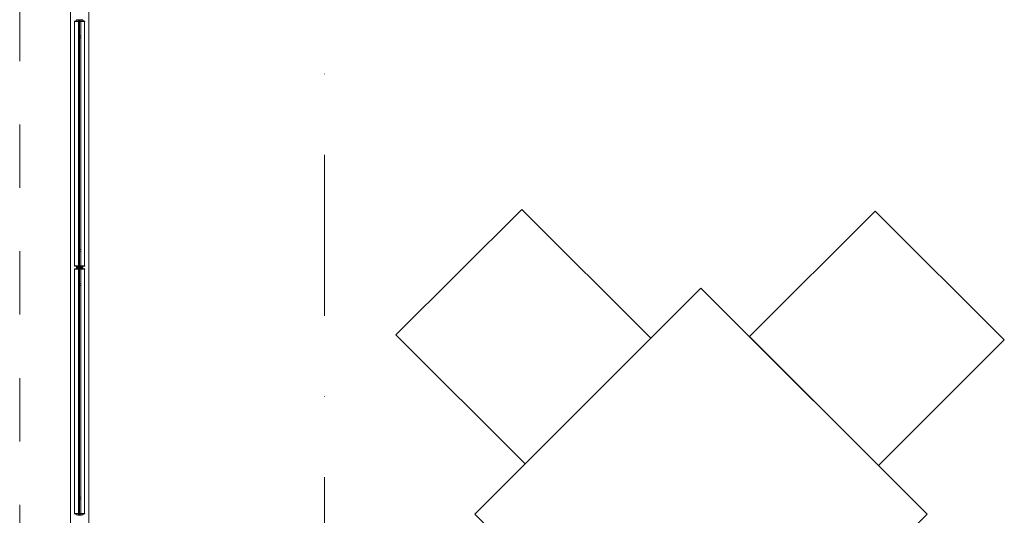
# Model space of a CAD drawing. Header units: metres. Extents: x 10441 to 19716, y -6570 to 1447.
# Tile 10 of 57: x 15756 to 16144, y -4958 to -4762. Entities that reach past the tile are written whole.
import ezdxf
from ezdxf.enums import TextEntityAlignment as Align

# ---------------------------------------------------------------- set-up
doc = ezdxf.new("R2010")
doc.units = ezdxf.units.M
doc.header["$MEASUREMENT"] = 0
doc.linetypes.add('8', pattern=[0.5, 0.25, -0.25])
doc.linetypes.add('DASHDOT', pattern=[25.4, 12.7, -6.35, 0, -6.35])
doc.layers.get('0').update_dxf_attribs({"color": 8})
for name, color, linetype, lineweight in [('#elektryczne', 8, 'Continuous', 20), ('A_B.CIENKIE', 8, 'Continuous', 9), ('A_OSIE', 8, 'Continuous', 13), ('A_OZACZENIE DRZWI', 8, 'Continuous', 13), ('A_OZNACZENIA OKIEN', 8, 'Continuous', 13), ('A_STOLARKA', 8, 'Continuous', 5)]:
    doc.layers.add(name, color=color, linetype=linetype, lineweight=lineweight)
doc.styles.add('m1_romans', font='romans.shx', dxfattribs={"width": 0.8})

# ---------------------------------------------------------------- blocks, each defined once
blk = doc.blocks.new('podkład')
at = {"color": 8}
for p, q in [((11771.22, -2592.2), (11721.7, -2641.71)), ((11822.04, -2643.02), (11771.22, -2592.2)), ((11910.48, -2592.85), (11860.97, -2642.37)), ((11961.31, -2643.68), (11910.48, -2592.85)), ((11841.83, -2623.23), (11752.74, -2712.33)), ((11930.93, -2712.33), (11841.83, -2623.23)), ((11721.7, -2641.71), (11772.53, -2692.54)), ((11772.53, -2692.54), (11822.04, -2643.02)), ((11860.97, -2642.37), (11911.79, -2693.19)), ((11911.79, -2693.19), (11961.31, -2643.68)), ((11752.74, -2712.33), (11841.83, -2801.42)), ((11841.83, -2801.42), (11930.93, -2712.33))]:
    blk.add_line(p, q, dxfattribs=at)
at = {"layer": 'A_B.CIENKIE', "color": 8, "linetype": '8', "ltscale": 100}
for p, q in [((11573.49, -2008.7), (11573.49, -4224.7)), ((11593.49, -2008.7), (11593.49, -4188.5))]:
    blk.add_line(p, q, dxfattribs=at)
at = {"layer": 'A_OSIE', "color": 8, "linetype": 'DASHDOT', "ltscale": 5}
blk.add_line((11693.49, -4159.34), (11693.49, -2044.7), dxfattribs=at)
at = {"layer": 'A_STOLARKA', "color": 8}
for p, q in [((11593.49, -4178.81), (11593.49, -2419.46)), ((11600.69, -4174.29), (11600.69, -2419.46)), ((11595.09, -2517.96), (11596.29, -2517.66)), ((11595.09, -2518.11), (11599.09, -2518.11)), ((11595.12, -2614.41), (11595.12, -2518.11)), ((11595.84, -2517.58), (11595.84, -2517.77)), ((11596.29, -2517.65), (11595.84, -2517.65)), ((11595.88, -2517.53), (11596.34, -2517.45)), ((11596.29, -2517.65), (11596.34, -2517.65)), ((11596.29, -2517.66), (11597.89, -2517.66)), ((11596.34, -2517.66), (11596.34, -2517.46)), ((11596.39, -2517.41), (11597.79, -2517.41)), ((11596.39, -2517.41), (11597.79, -2517.41)), ((11596.59, -2517.76), (11596.69, -2517.66)), ((11596.59, -2614.76), (11596.59, -2517.76)), ((11596.69, -2517.66), (11597.49, -2517.66)), ((11597.09, -2517.66), (11597.09, -2614.86)), ((11597.49, -2517.66), (11597.59, -2517.76)), ((11597.59, -2517.76), (11597.59, -2614.76)), ((11597.84, -2517.45), (11598.3, -2517.53)), ((11597.84, -2517.66), (11597.84, -2517.46)), ((11597.84, -2517.65), (11597.89, -2517.65)), ((11598.34, -2517.65), (11597.89, -2517.65)), ((11597.89, -2517.66), (11599.09, -2517.96)), ((11598.34, -2517.77), (11598.34, -2517.58)), ((11599.05, -2518.11), (11599.05, -2614.41)), ((11595.09, -2614.41), (11599.09, -2614.41)), ((11595.09, -2614.41), (11599.09, -2614.41)), ((11595.09, -2614.56), (11596.29, -2614.86)), ((11595.09, -2614.56), (11596.29, -2614.86)), ((11595.09, -2615.66), (11596.29, -2615.36)), ((11595.09, -2615.66), (11596.29, -2615.36)), ((11595.09, -2615.81), (11599.09, -2615.81)), ((11595.09, -2615.81), (11599.09, -2615.81)), ((11595.12, -2712.11), (11595.12, -2615.81)), ((11595.84, -2614.93), (11595.84, -2614.75)), ((11595.84, -2614.93), (11595.84, -2614.75)), ((11596.29, -2614.86), (11595.84, -2614.86)), ((11596.29, -2614.86), (11595.84, -2614.86)), ((11595.84, -2615.28), (11595.84, -2615.47)), ((11595.84, -2615.28), (11595.84, -2615.47)), ((11596.29, -2615.35), (11595.84, -2615.35)), ((11596.29, -2615.36), (11595.84, -2615.36)), ((11595.88, -2614.98), (11596.34, -2615.06)), ((11595.88, -2614.98), (11596.34, -2615.06)), ((11595.88, -2615.23), (11596.34, -2615.15)), ((11595.88, -2615.23), (11596.34, -2615.15)), ((11596.29, -2614.86), (11596.34, -2614.86)), ((11596.29, -2614.86), (11597.89, -2614.86)), ((11596.29, -2614.86), (11596.34, -2614.86)), ((11596.29, -2614.86), (11597.89, -2614.86)), ((11596.29, -2615.35), (11596.34, -2615.35)), ((11596.29, -2615.36), (11597.89, -2615.36)), ((11596.29, -2615.36), (11596.34, -2615.36)), ((11596.29, -2615.36), (11597.89, -2615.36)), ((11596.34, -2614.86), (11596.34, -2615.06)), ((11596.34, -2614.86), (11596.34, -2615.06)), ((11596.34, -2615.36), (11596.34, -2615.16)), ((11596.34, -2615.36), (11596.34, -2615.16)), ((11596.39, -2615.11), (11597.79, -2615.11)), ((11596.39, -2615.11), (11597.79, -2615.11)), ((11596.39, -2615.11), (11597.79, -2615.11)), ((11596.39, -2615.11), (11597.79, -2615.11)), ((11596.69, -2614.86), (11596.59, -2614.76)), ((11596.69, -2615.36), (11596.59, -2615.46)), ((11596.59, -2615.46), (11596.59, -2712.46)), ((11597.49, -2614.86), (11596.69, -2614.86)), ((11597.49, -2615.36), (11596.69, -2615.36)), ((11597.09, -2615.36), (11597.09, -2712.56)), ((11597.59, -2614.76), (11597.49, -2614.86)), ((11597.59, -2615.46), (11597.49, -2615.36)), ((11597.59, -2712.46), (11597.59, -2615.46)), ((11597.84, -2614.86), (11597.89, -2614.86)), ((11597.84, -2614.86), (11597.84, -2615.06)), ((11597.84, -2614.86), (11597.89, -2614.86)), ((11597.84, -2614.86), (11597.84, -2615.06)), ((11597.84, -2615.06), (11598.3, -2614.98)), ((11597.84, -2615.06), (11598.3, -2614.98)), ((11597.84, -2615.15), (11598.3, -2615.23)), ((11597.84, -2615.15), (11598.3, -2615.23)), ((11597.84, -2615.36), (11597.84, -2615.16)), ((11597.84, -2615.36), (11597.84, -2615.16)), ((11597.84, -2615.35), (11597.89, -2615.35)), ((11597.84, -2615.36), (11597.89, -2615.36)), ((11597.89, -2614.86), (11599.09, -2614.56)), ((11597.89, -2614.86), (11599.09, -2614.56)), ((11598.34, -2614.86), (11597.89, -2614.86)), ((11598.34, -2614.86), (11597.89, -2614.86)), ((11598.34, -2615.35), (11597.89, -2615.35)), ((11597.89, -2615.36), (11599.09, -2615.66)), ((11598.34, -2615.36), (11597.89, -2615.36)), ((11597.89, -2615.36), (11599.09, -2615.66)), ((11598.34, -2614.75), (11598.34, -2614.93)), ((11598.34, -2614.75), (11598.34, -2614.93)), ((11598.34, -2615.47), (11598.34, -2615.28)), ((11598.34, -2615.47), (11598.34, -2615.28)), ((11599.05, -2615.81), (11599.05, -2712.11)), ((11595.09, -2712.11), (11599.09, -2712.11)), ((11595.09, -2712.26), (11596.29, -2712.56)), ((11595.84, -2712.63), (11595.84, -2712.45)), ((11596.29, -2712.56), (11595.84, -2712.56)), ((11595.88, -2712.68), (11596.34, -2712.76)), ((11596.29, -2712.56), (11596.34, -2712.56)), ((11596.29, -2712.56), (11597.89, -2712.56)), ((11596.34, -2712.56), (11596.34, -2712.76)), ((11596.39, -2712.81), (11597.79, -2712.81)), ((11596.39, -2712.81), (11597.79, -2712.81)), ((11596.59, -2712.46), (11596.69, -2712.56)), ((11596.69, -2712.56), (11597.49, -2712.56)), ((11597.49, -2712.56), (11597.59, -2712.46)), ((11597.84, -2712.56), (11597.89, -2712.56)), ((11597.84, -2712.56), (11597.84, -2712.76)), ((11597.84, -2712.77), (11598.3, -2712.68)), ((11597.89, -2712.56), (11599.09, -2712.26)), ((11598.34, -2712.56), (11597.89, -2712.56)), ((11598.34, -2712.45), (11598.34, -2712.63))]:
    blk.add_line(p, q, dxfattribs=at)
at = {"layer": 'A_STOLARKA', "color": 8, "ltscale": 0.1}
for p, q in [((11595.09, -2518.11), (11595.09, -2517.96)), ((11599.09, -2518.11), (11599.09, -2517.96)), ((11595.09, -2614.41), (11595.09, -2614.56)), ((11595.09, -2614.41), (11595.09, -2614.56)), ((11595.09, -2615.81), (11595.09, -2615.66)), ((11595.09, -2615.81), (11595.09, -2615.66)), ((11599.09, -2614.41), (11599.09, -2614.56)), ((11599.09, -2614.41), (11599.09, -2614.56)), ((11599.09, -2615.81), (11599.09, -2615.66)), ((11599.09, -2615.81), (11599.09, -2615.66)), ((11595.09, -2712.11), (11595.09, -2712.26)), ((11599.09, -2712.11), (11599.09, -2712.26))]:
    blk.add_line(p, q, dxfattribs=at)
at = {"layer": 'A_STOLARKA', "color": 8}
for centre in [(11597.09, -2524.16), (11597.09, -2608.36), (11597.09, -2608.36), (11597.09, -2621.86), (11597.09, -2621.86), (11597.09, -2706.06)]:
    blk.add_circle(centre, 0.5, dxfattribs=at)
for centre, start, end in [((11595.89, -2517.58), 100, 180), ((11596.39, -2517.36), 180, 270), ((11596.39, -2517.46), 90, 180), ((11597.79, -2517.36), 270, 0), ((11597.79, -2517.46), 0, 90), ((11598.29, -2517.58), 0, 80), ((11595.89, -2614.93), 180, 260), ((11595.89, -2614.93), 180, 260), ((11595.89, -2615.28), 100, 180), ((11595.89, -2615.28), 100, 180), ((11596.39, -2615.06), 180, 270), ((11596.39, -2615.06), 180, 270), ((11596.39, -2615.16), 90, 180), ((11596.39, -2615.16), 90, 180), ((11597.79, -2615.06), 270, 0), ((11597.79, -2615.06), 270, 0), ((11597.79, -2615.16), 0, 90), ((11597.79, -2615.16), 0, 90), ((11598.29, -2614.93), 280, 0), ((11598.29, -2614.93), 280, 0), ((11598.29, -2615.28), 0, 80), ((11598.29, -2615.28), 0, 80), ((11595.89, -2712.63), 180, 260), ((11596.39, -2712.76), 180, 270), ((11597.79, -2712.76), 270, 0), ((11598.29, -2712.63), 280, 0)]:
    blk.add_arc(centre, 0.05, start, end, dxfattribs=at)
at = {"layer": 'A_OZACZENIE DRZWI', "color": 8, "ltscale": 0.1, "style": 'm1_romans', "width": 0.8}
for rotation, p in [(98.4861, (12735.07, -773.13)), (360, (12573.8, -1012.7)), (90, (11565.29, -1150.14)), (90, (11872.29, -1150.14)), (90, (12230.03, -1245.64)), (90, (12385.87, -1249.44)), (90, (11565.29, -1370.89)), (90, (11872.29, -1370.89)), (90, (12230.03, -1370.89)), (90, (12389.3, -1370.89)), (90, (11748.79, -1556.15)), (90, (11986.6, -1556.15)), (90, (12389.3, -1556.15)), (360, (12235.05, -1664.2)), (360, (12235.05, -1880.2)), (90, (11745.78, -2001.94))]:
    blk.add_attdef('SZEROKOSC', text='', height=10, rotation=rotation, dxfattribs=at).set_placement(p, align=Align.BOTTOM_CENTER)
for rotation, p in [(98.4861, (12738.56, -773.47)), (360, (12572.95, -1016.09)), (90, (11568.68, -1150.99)), (90, (11875.68, -1150.99)), (90, (12233.42, -1246.49)), (90, (12389.27, -1250.29)), (90, (11568.68, -1371.74)), (90, (11875.68, -1371.74)), (90, (12233.42, -1371.74)), (90, (12392.69, -1371.74)), (90, (11752.19, -1557)), (90, (11990, -1557)), (90, (12392.69, -1557)), (360, (12234.2, -1667.59)), (360, (12234.2, -1883.59)), (90, (11749.18, -2002.79))]:
    blk.add_attdef('WYSOKOSC', text='', height=10, rotation=rotation, dxfattribs=at).set_placement(p, align=Align.TOP_CENTER)
at = {"layer": 'A_OZNACZENIA OKIEN', "color": 8, "ltscale": 0.1, "style": 'm1_romans', "width": 0.8}
for rotation, p in [(278.8676, (13373.71, -593.04)), (278.8676, (12983.87, -650.74)), (278.8676, (12445.73, -730.4)), (278.8676, (12224.15, -763.19)), (0, (14017.48, -900.03)), (278.8676, (11021.54, -941.2)), (278.8676, (10640.69, -997.57)), (0, (14017.48, -1574.7)), (90, (10819.6, -2080.7)), (90, (11204.6, -2080.7)), (90, (11970.6, -2080.7)), (90, (13175.8, -2080.7)), (90, (13539.8, -2080.7))]:
    blk.add_attdef('SZEROKOSC', text='', height=10, rotation=rotation, dxfattribs=at).set_placement(p, align=Align.BOTTOM_CENTER)
for rotation, p in [(278.8676, (13403.28, -587.56)), (278.8676, (13013.44, -645.27)), (278.8676, (12475.3, -724.92)), (278.8676, (12253.72, -757.72)), (0, (14011.09, -903.42)), (278.8676, (11051.11, -935.72)), (278.8676, (10670.26, -992.09)), (0, (14011.09, -1578.09)), (90, (10823, -2081.55)), (90, (11208, -2081.55)), (90, (11974, -2081.55)), (90, (13179.19, -2081.55)), (90, (13543.19, -2081.55))]:
    blk.add_attdef('WYSOKOSC', text='', height=10, rotation=rotation, dxfattribs=at).set_placement(p, align=Align.TOP_CENTER)

msp = doc.modelspace()

# ---------------------------------------------------------------- block references
at = {"layer": '#elektryczne', "color": 8, "linetype": 'Continuous', "lineweight": 18}
msp.add_blockref('podkład', (4182.37, -2244.78), dxfattribs=at)

doc.saveas('drawing.dxf')
